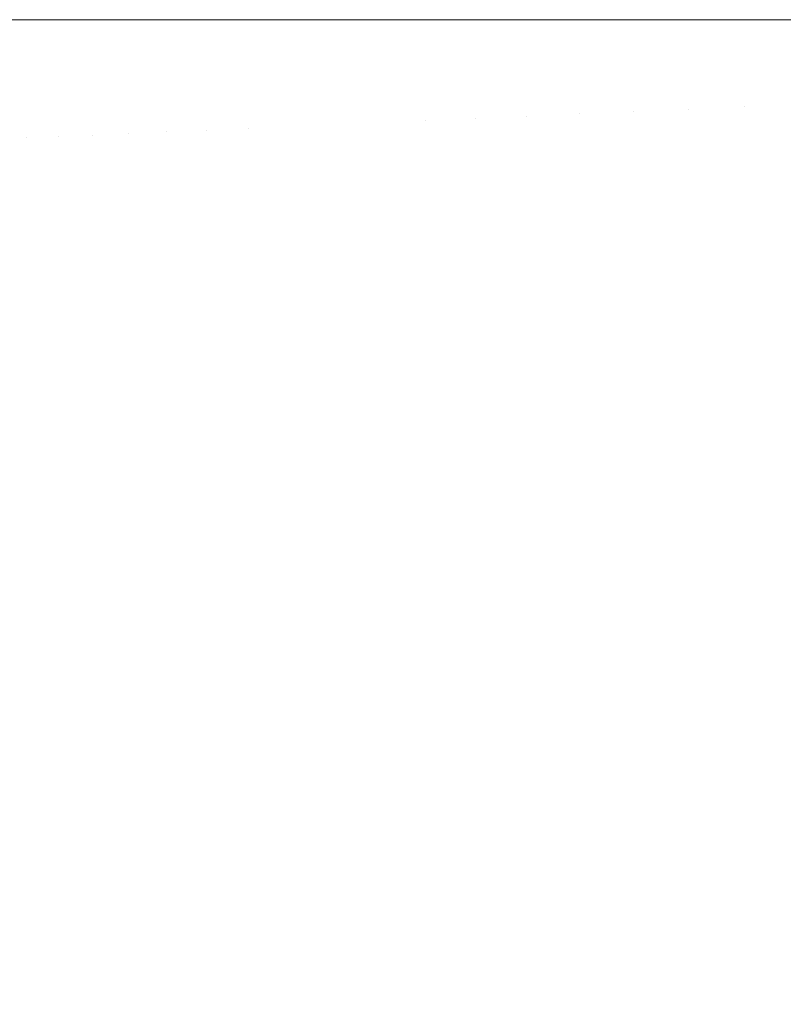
# Model space of a CAD drawing. Header units: centimetres. Extents: x -26 to 27.3, y -25.3 to -23.5.
# Tile 80 of 221: x -8.1037 to -8.0509, y -24.8274 to -24.7599. Entities that reach past the tile are written whole.
import ezdxf

# ---------------------------------------------------------------- set-up
doc = ezdxf.new("R2010")
doc.units = ezdxf.units.CM
doc.header["$LTSCALE"] = 2.54
doc.layers.add('Lucido design-1', color=7, linetype='Continuous')

# ---------------------------------------------------------------- blocks, each defined once
blk = doc.blocks.new('Gruppo-4-1')
at = {"color": 7, "linetype": 'Continuous', "lineweight": 9}
blk.add_3dface([(-25.917482, -23.559888, 1050.422055), (-25.917482, -25.159888, 1050.422055), (27.182518, -25.159888, 1050.422055), (27.182518, -23.559888, 1050.422055)], dxfattribs=at)
for points, invisible_edges in [([(-8.103218, -24.767997, 1049.973231), (-8.105253, -24.768086, 1049.969646), (-8.105432, -24.759888, 1049.969646), (-8.103686, -24.759888, 1049.97272)], 11), ([(-8.103686, -24.759888, 1049.97272), (-8.103395, -24.759888, 1049.973231), (-8.103218, -24.767997, 1049.973231)], 10), ([(-8.101035, -24.767902, 1049.976733), (-8.103218, -24.767997, 1049.973231), (-8.103395, -24.759888, 1049.973231), (-8.101485, -24.759888, 1049.976292)], 11), ([(-8.101485, -24.759888, 1049.976292), (-8.10121, -24.759888, 1049.976733), (-8.101035, -24.767902, 1049.976733)], 10), ([(-8.098708, -24.7678, 1049.980144), (-8.101035, -24.767902, 1049.976733), (-8.10121, -24.759888, 1049.976733), (-8.099134, -24.759888, 1049.979773)], 11), ([(-8.099134, -24.759888, 1049.979773), (-8.098881, -24.759888, 1049.980144), (-8.098708, -24.7678, 1049.980144)], 10), ([(-8.09624, -24.767693, 1049.983458), (-8.098708, -24.7678, 1049.980144), (-8.098881, -24.759888, 1049.980144), (-8.096636, -24.759888, 1049.983155)], 11), ([(-8.096636, -24.759888, 1049.983155), (-8.09641, -24.759888, 1049.983458), (-8.09624, -24.767693, 1049.983458)], 10), ([(-8.093635, -24.767579, 1049.986671), (-8.09624, -24.767693, 1049.983458), (-8.09641, -24.759888, 1049.983458), (-8.093996, -24.759888, 1049.986432)], 11), ([(-8.093996, -24.759888, 1049.986432), (-8.093803, -24.759888, 1049.986671), (-8.093635, -24.767579, 1049.986671)], 10), ([(-8.090897, -24.767459, 1049.989775), (-8.093635, -24.767579, 1049.986671), (-8.093803, -24.759888, 1049.986671), (-8.091217, -24.759888, 1049.989599)], 11), ([(-8.091217, -24.759888, 1049.989599), (-8.091062, -24.759888, 1049.989775), (-8.090897, -24.767459, 1049.989775)], 10), ([(-8.08803, -24.767334, 1049.992766), (-8.090897, -24.767459, 1049.989775), (-8.091062, -24.759888, 1049.989775), (-8.088305, -24.759888, 1049.992649)], 11), ([(-8.088305, -24.759888, 1049.992649), (-8.088193, -24.759888, 1049.992766), (-8.08803, -24.767334, 1049.992766)], 10), ([(-8.08803, -24.767334, 1049.992766), (-8.088193, -24.759888, 1049.992766), (-8.085655, -24.759888, 1049.995216), (-8.085495, -24.767224, 1049.995216)], 13), ([(-8.085495, -24.767224, 1049.995216), (-8.085655, -24.759888, 1049.995216), (-8.085257, -24.759888, 1049.995571)], 9), ([(-8.085257, -24.759888, 1049.995571), (-8.08256, -24.759888, 1049.997982), (-8.082403, -24.767089, 1049.997982), (-8.085495, -24.767224, 1049.995216)], 14), ([(-8.082403, -24.767089, 1049.997982), (-8.08256, -24.759888, 1049.997982), (-8.08209, -24.759888, 1049.998369)], 9), ([(-8.08209, -24.759888, 1049.998369), (-8.07935, -24.759888, 1050.00062), (-8.079195, -24.766949, 1050.00062), (-8.082403, -24.767089, 1049.997982)], 14), ([(-8.079195, -24.766949, 1050.00062), (-8.07935, -24.759888, 1050.00062), (-8.07882, -24.759888, 1050.001019)], 9), ([(-8.075879, -24.766804, 1050.003124), (-8.079195, -24.766949, 1050.00062), (-8.07882, -24.759888, 1050.001019), (-8.077021, -24.759888, 1050.002376)], 11), ([(-8.077021, -24.759888, 1050.002376), (-8.07603, -24.759888, 1050.003124), (-8.075879, -24.766804, 1050.003124)], 10), ([(-8.072458, -24.766654, 1050.00549), (-8.075879, -24.766804, 1050.003124), (-8.07603, -24.759888, 1050.003124), (-8.073564, -24.759888, 1050.004828)], 11), ([(-8.073564, -24.759888, 1050.004828), (-8.072605, -24.759888, 1050.00549), (-8.072458, -24.766654, 1050.00549)], 10), ([(-8.068938, -24.766501, 1050.007714), (-8.072458, -24.766654, 1050.00549), (-8.072605, -24.759888, 1050.00549), (-8.070002, -24.759888, 1050.007134)], 11), ([(-8.070002, -24.759888, 1050.007134), (-8.069082, -24.759888, 1050.007714), (-8.068938, -24.766501, 1050.007714)], 10), ([(-8.065326, -24.766343, 1050.009791), (-8.068938, -24.766501, 1050.007714), (-8.069082, -24.759888, 1050.007714), (-8.06634, -24.759888, 1050.009289)], 11), ([(-8.06634, -24.759888, 1050.009289), (-8.065467, -24.759888, 1050.009791), (-8.065326, -24.766343, 1050.009791)], 10), ([(-8.061627, -24.766181, 1050.011716), (-8.065326, -24.766343, 1050.009791), (-8.065467, -24.759888, 1050.009791), (-8.062586, -24.759888, 1050.011289)], 11), ([(-8.062586, -24.759888, 1050.011289), (-8.061764, -24.759888, 1050.011716), (-8.061627, -24.766181, 1050.011716)], 10), ([(-8.057847, -24.766016, 1050.013487), (-8.061627, -24.766181, 1050.011716), (-8.061764, -24.759888, 1050.011716), (-8.058744, -24.759888, 1050.01313)], 11), ([(-8.058744, -24.759888, 1050.01313), (-8.057981, -24.759888, 1050.013487), (-8.057847, -24.766016, 1050.013487)], 10), ([(-8.053994, -24.765848, 1050.0151), (-8.057847, -24.766016, 1050.013487), (-8.057981, -24.759888, 1050.013487), (-8.054823, -24.759888, 1050.014808)], 11), ([(-8.054823, -24.759888, 1050.014808), (-8.054124, -24.759888, 1050.0151), (-8.053994, -24.765848, 1050.0151)], 10), ([(-8.050072, -24.765677, 1050.016552), (-8.053994, -24.765848, 1050.0151), (-8.054124, -24.759888, 1050.0151), (-8.050828, -24.759888, 1050.016319)], 11), ([(-8.057446, -24.772133, 1050.013487), (-8.057847, -24.766016, 1050.013487), (-8.053994, -24.765848, 1050.0151), (-8.053604, -24.771797, 1050.0151)], 15), ([(-8.053604, -24.771797, 1050.0151), (-8.053994, -24.765848, 1050.0151), (-8.050072, -24.765677, 1050.016552), (-8.049694, -24.771455, 1050.016552)], 15), ([(-8.072015, -24.773408, 1050.00549), (-8.072458, -24.766654, 1050.00549), (-8.068938, -24.766501, 1050.007714), (-8.068505, -24.773101, 1050.007714)], 15), ([(-8.068505, -24.773101, 1050.007714), (-8.068938, -24.766501, 1050.007714), (-8.065326, -24.766343, 1050.009791), (-8.064904, -24.772786, 1050.009791)], 15), ([(-8.064904, -24.772786, 1050.009791), (-8.065326, -24.766343, 1050.009791), (-8.061627, -24.766181, 1050.011716), (-8.061215, -24.772463, 1050.011716)], 15), ([(-8.061215, -24.772463, 1050.011716), (-8.061627, -24.766181, 1050.011716), (-8.057847, -24.766016, 1050.013487), (-8.057446, -24.772133, 1050.013487)], 15), ([(-8.087543, -24.774766, 1049.992766), (-8.08803, -24.767334, 1049.992766), (-8.085495, -24.767224, 1049.995216), (-8.085015, -24.774545, 1049.995216)], 15), ([(-8.085015, -24.774545, 1049.995216), (-8.085495, -24.767224, 1049.995216), (-8.082403, -24.767089, 1049.997982), (-8.081932, -24.774275, 1049.997982)], 15), ([(-8.081932, -24.774275, 1049.997982), (-8.082403, -24.767089, 1049.997982), (-8.079195, -24.766949, 1050.00062), (-8.078734, -24.773996, 1050.00062)], 15), ([(-8.078734, -24.773996, 1050.00062), (-8.079195, -24.766949, 1050.00062), (-8.075879, -24.766804, 1050.003124), (-8.075426, -24.773706, 1050.003124)], 15), ([(-8.075426, -24.773706, 1050.003124), (-8.075879, -24.766804, 1050.003124), (-8.072458, -24.766654, 1050.00549), (-8.072015, -24.773408, 1050.00549)], 15), ([(-8.102687, -24.776091, 1049.973231), (-8.103218, -24.767997, 1049.973231), (-8.101035, -24.767902, 1049.976733), (-8.100511, -24.775901, 1049.976733)], 15), ([(-8.100511, -24.775901, 1049.976733), (-8.101035, -24.767902, 1049.976733), (-8.098708, -24.7678, 1049.980144), (-8.09819, -24.775698, 1049.980144)], 15), ([(-8.09819, -24.775698, 1049.980144), (-8.098708, -24.7678, 1049.980144), (-8.09624, -24.767693, 1049.983458), (-8.095729, -24.775483, 1049.983458)], 15), ([(-8.095729, -24.775483, 1049.983458), (-8.09624, -24.767693, 1049.983458), (-8.093635, -24.767579, 1049.986671), (-8.093132, -24.775255, 1049.986671)], 15), ([(-8.093132, -24.775255, 1049.986671), (-8.093635, -24.767579, 1049.986671), (-8.090897, -24.767459, 1049.989775), (-8.090401, -24.775016, 1049.989775)], 15), ([(-8.090401, -24.775016, 1049.989775), (-8.090897, -24.767459, 1049.989775), (-8.08803, -24.767334, 1049.992766), (-8.087543, -24.774766, 1049.992766)], 15), ([(-8.104716, -24.776269, 1049.969646), (-8.105253, -24.768086, 1049.969646), (-8.103218, -24.767997, 1049.973231), (-8.102687, -24.776091, 1049.973231)], 15), ([(-8.056779, -24.778227, 1050.013487), (-8.057446, -24.772133, 1050.013487), (-8.053604, -24.771797, 1050.0151), (-8.052955, -24.777723, 1050.0151)], 15), ([(-8.052955, -24.777723, 1050.0151), (-8.053604, -24.771797, 1050.0151), (-8.049694, -24.771455, 1050.016552), (-8.049063, -24.777211, 1050.016552)], 15), ([(-8.064201, -24.779204, 1050.009791), (-8.064904, -24.772786, 1050.009791), (-8.061215, -24.772463, 1050.011716), (-8.06053, -24.778721, 1050.011716)], 15), ([(-8.06053, -24.778721, 1050.011716), (-8.061215, -24.772463, 1050.011716), (-8.057446, -24.772133, 1050.013487), (-8.056779, -24.778227, 1050.013487)], 15), ([(-8.071278, -24.780136, 1050.00549), (-8.072015, -24.773408, 1050.00549), (-8.068505, -24.773101, 1050.007714), (-8.067785, -24.779676, 1050.007714)], 15), ([(-8.067785, -24.779676, 1050.007714), (-8.068505, -24.773101, 1050.007714), (-8.064904, -24.772786, 1050.009791), (-8.064201, -24.779204, 1050.009791)], 15), ([(-8.081147, -24.781435, 1049.997982), (-8.081932, -24.774275, 1049.997982), (-8.078734, -24.773996, 1050.00062), (-8.077965, -24.781016, 1050.00062)], 15), ([(-8.077965, -24.781016, 1050.00062), (-8.078734, -24.773996, 1050.00062), (-8.075426, -24.773706, 1050.003124), (-8.074673, -24.780583, 1050.003124)], 15), ([(-8.074673, -24.780583, 1050.003124), (-8.075426, -24.773706, 1050.003124), (-8.072015, -24.773408, 1050.00549), (-8.071278, -24.780136, 1050.00549)], 15), ([(-8.086732, -24.78217, 1049.992766), (-8.087543, -24.774766, 1049.992766), (-8.085015, -24.774545, 1049.995216), (-8.084216, -24.781839, 1049.995216)], 15), ([(-8.084216, -24.781839, 1049.995216), (-8.085015, -24.774545, 1049.995216), (-8.081932, -24.774275, 1049.997982), (-8.081147, -24.781435, 1049.997982)], 15), ([(-8.094879, -24.783243, 1049.983458), (-8.095729, -24.775483, 1049.983458), (-8.093132, -24.775255, 1049.986671), (-8.092294, -24.782902, 1049.986671)], 15), ([(-8.092294, -24.782902, 1049.986671), (-8.093132, -24.775255, 1049.986671), (-8.090401, -24.775016, 1049.989775), (-8.089577, -24.782545, 1049.989775)], 15), ([(-8.089577, -24.782545, 1049.989775), (-8.090401, -24.775016, 1049.989775), (-8.087543, -24.774766, 1049.992766), (-8.086732, -24.78217, 1049.992766)], 15), ([(-8.101804, -24.784154, 1049.973231), (-8.102687, -24.776091, 1049.973231), (-8.100511, -24.775901, 1049.976733), (-8.099638, -24.783869, 1049.976733)], 15), ([(-8.099638, -24.783869, 1049.976733), (-8.100511, -24.775901, 1049.976733), (-8.09819, -24.775698, 1049.980144), (-8.097329, -24.783565, 1049.980144)], 15), ([(-8.097329, -24.783565, 1049.980144), (-8.09819, -24.775698, 1049.980144), (-8.095729, -24.775483, 1049.983458), (-8.094879, -24.783243, 1049.983458)], 15), ([(-8.103824, -24.78442, 1049.969646), (-8.104716, -24.776269, 1049.969646), (-8.102687, -24.776091, 1049.973231), (-8.101804, -24.784154, 1049.973231)], 15), ([(-8.052048, -24.783616, 1050.0151), (-8.052955, -24.777723, 1050.0151), (-8.049063, -24.777211, 1050.016552), (-8.048182, -24.782934, 1050.016552)], 15), ([(-8.055847, -24.784285, 1050.013487), (-8.056779, -24.778227, 1050.013487), (-8.052955, -24.777723, 1050.0151), (-8.052048, -24.783616, 1050.0151)], 15), ([(-8.063218, -24.785585, 1050.009791), (-8.064201, -24.779204, 1050.009791), (-8.06053, -24.778721, 1050.011716), (-8.059572, -24.784942, 1050.011716)], 15), ([(-8.059572, -24.784942, 1050.011716), (-8.06053, -24.778721, 1050.011716), (-8.056779, -24.778227, 1050.013487), (-8.055847, -24.784285, 1050.013487)], 15), ([(-8.066779, -24.786213, 1050.007714), (-8.067785, -24.779676, 1050.007714), (-8.064201, -24.779204, 1050.009791), (-8.063218, -24.785585, 1050.009791)], 15), ([(-8.070249, -24.786825, 1050.00549), (-8.071278, -24.780136, 1050.00549), (-8.067785, -24.779676, 1050.007714), (-8.066779, -24.786213, 1050.007714)], 15), ([(-8.07689, -24.787996, 1050.00062), (-8.077965, -24.781016, 1050.00062), (-8.074673, -24.780583, 1050.003124), (-8.073621, -24.787419, 1050.003124)], 15), ([(-8.073621, -24.787419, 1050.003124), (-8.074673, -24.780583, 1050.003124), (-8.071278, -24.780136, 1050.00549), (-8.070249, -24.786825, 1050.00549)], 15), ([(-8.080052, -24.788553, 1049.997982), (-8.081147, -24.781435, 1049.997982), (-8.077965, -24.781016, 1050.00062), (-8.07689, -24.787996, 1050.00062)], 15), ([(-8.085599, -24.789532, 1049.992766), (-8.086732, -24.78217, 1049.992766), (-8.084216, -24.781839, 1049.995216), (-8.0831, -24.789091, 1049.995216)], 15), ([(-8.0831, -24.789091, 1049.995216), (-8.084216, -24.781839, 1049.995216), (-8.081147, -24.781435, 1049.997982), (-8.080052, -24.788553, 1049.997982)], 15), ([(-8.091124, -24.790506, 1049.986671), (-8.092294, -24.782902, 1049.986671), (-8.089577, -24.782545, 1049.989775), (-8.088425, -24.79003, 1049.989775)], 15), ([(-8.088425, -24.79003, 1049.989775), (-8.089577, -24.782545, 1049.989775), (-8.086732, -24.78217, 1049.992766), (-8.085599, -24.789532, 1049.992766)], 15), ([(-8.096125, -24.791388, 1049.980144), (-8.097329, -24.783565, 1049.980144), (-8.094879, -24.783243, 1049.983458), (-8.093692, -24.790959, 1049.983458)], 15), ([(-8.093692, -24.790959, 1049.983458), (-8.094879, -24.783243, 1049.983458), (-8.092294, -24.782902, 1049.986671), (-8.091124, -24.790506, 1049.986671)], 15), ([(-8.050885, -24.789463, 1050.0151), (-8.052048, -24.783616, 1050.0151), (-8.048182, -24.782934, 1050.016552), (-8.047053, -24.788613, 1050.016552)], 15), ([(-8.10057, -24.792171, 1049.973231), (-8.101804, -24.784154, 1049.973231), (-8.099638, -24.783869, 1049.976733), (-8.098419, -24.791792, 1049.976733)], 15), ([(-8.098419, -24.791792, 1049.976733), (-8.099638, -24.783869, 1049.976733), (-8.097329, -24.783565, 1049.980144), (-8.096125, -24.791388, 1049.980144)], 15), ([(-8.054651, -24.790298, 1050.013487), (-8.055847, -24.784285, 1050.013487), (-8.052048, -24.783616, 1050.0151), (-8.050885, -24.789463, 1050.0151)], 15), ([(-8.104433, -24.792853, 1049.965983), (-8.105693, -24.784666, 1049.965983), (-8.103824, -24.78442, 1049.969646), (-8.102576, -24.792525, 1049.969646)], 15), ([(-8.102576, -24.792525, 1049.969646), (-8.103824, -24.78442, 1049.969646), (-8.101804, -24.784154, 1049.973231), (-8.10057, -24.792171, 1049.973231)], 15), ([(-8.058344, -24.791116, 1050.011716), (-8.059572, -24.784942, 1050.011716), (-8.055847, -24.784285, 1050.013487), (-8.054651, -24.790298, 1050.013487)], 15), ([(-8.061959, -24.791918, 1050.009791), (-8.063218, -24.785585, 1050.009791), (-8.059572, -24.784942, 1050.011716), (-8.058344, -24.791116, 1050.011716)], 15), ([(-8.065489, -24.7927, 1050.007714), (-8.066779, -24.786213, 1050.007714), (-8.063218, -24.785585, 1050.009791), (-8.061959, -24.791918, 1050.009791)], 15), ([(-8.072271, -24.794204, 1050.003124), (-8.073621, -24.787419, 1050.003124), (-8.070249, -24.786825, 1050.00549), (-8.068928, -24.793463, 1050.00549)], 15), ([(-8.068928, -24.793463, 1050.00549), (-8.070249, -24.786825, 1050.00549), (-8.066779, -24.786213, 1050.007714), (-8.065489, -24.7927, 1050.007714)], 15), ([(-8.075513, -24.794923, 1050.00062), (-8.07689, -24.787996, 1050.00062), (-8.073621, -24.787419, 1050.003124), (-8.072271, -24.794204, 1050.003124)], 15), ([(-8.078647, -24.795617, 1049.997982), (-8.080052, -24.788553, 1049.997982), (-8.07689, -24.787996, 1050.00062), (-8.075513, -24.794923, 1050.00062)], 15), ([(-8.081669, -24.796287, 1049.995216), (-8.0831, -24.789091, 1049.995216), (-8.080052, -24.788553, 1049.997982), (-8.078647, -24.795617, 1049.997982)], 15), ([(-8.049468, -24.795253, 1050.0151), (-8.050885, -24.789463, 1050.0151), (-8.047053, -24.788613, 1050.016552), (-8.045676, -24.794238, 1050.016552)], 15), ([(-8.084146, -24.796837, 1049.992766), (-8.085599, -24.789532, 1049.992766), (-8.0831, -24.789091, 1049.995216), (-8.081669, -24.796287, 1049.995216)], 15), ([(-8.053194, -24.796252, 1050.013487), (-8.054651, -24.790298, 1050.013487), (-8.050885, -24.789463, 1050.0151), (-8.049468, -24.795253, 1050.0151)], 15), ([(-8.089623, -24.798051, 1049.986671), (-8.091124, -24.790506, 1049.986671), (-8.088425, -24.79003, 1049.989775), (-8.086947, -24.797458, 1049.989775)], 15), ([(-8.086947, -24.797458, 1049.989775), (-8.088425, -24.79003, 1049.989775), (-8.085599, -24.789532, 1049.992766), (-8.084146, -24.796837, 1049.992766)], 15), ([(-8.092169, -24.798615, 1049.983458), (-8.093692, -24.790959, 1049.983458), (-8.091124, -24.790506, 1049.986671), (-8.089623, -24.798051, 1049.986671)], 15), ([(-8.056848, -24.797231, 1050.011716), (-8.058344, -24.791116, 1050.011716), (-8.054651, -24.790298, 1050.013487), (-8.053194, -24.796252, 1050.013487)], 15), ([(-8.096855, -24.799654, 1049.976733), (-8.098419, -24.791792, 1049.976733), (-8.096125, -24.791388, 1049.980144), (-8.094581, -24.79915, 1049.980144)], 15), ([(-8.094581, -24.79915, 1049.980144), (-8.096125, -24.791388, 1049.980144), (-8.093692, -24.790959, 1049.983458), (-8.092169, -24.798615, 1049.983458)], 15), ([(-8.060424, -24.798189, 1050.009791), (-8.061959, -24.791918, 1050.009791), (-8.058344, -24.791116, 1050.011716), (-8.056848, -24.797231, 1050.011716)], 15), ([(-8.100976, -24.800568, 1049.969646), (-8.102576, -24.792525, 1049.969646), (-8.10057, -24.792171, 1049.973231), (-8.098988, -24.800127, 1049.973231)], 15), ([(-8.098988, -24.800127, 1049.973231), (-8.10057, -24.792171, 1049.973231), (-8.098419, -24.791792, 1049.976733), (-8.096855, -24.799654, 1049.976733)], 15), ([(-8.063917, -24.799125, 1050.007714), (-8.065489, -24.7927, 1050.007714), (-8.061959, -24.791918, 1050.009791), (-8.060424, -24.798189, 1050.009791)], 15), ([(-8.104508, -24.801351, 1049.962249), (-8.106139, -24.793153, 1049.962249), (-8.104433, -24.792853, 1049.965983), (-8.102817, -24.800976, 1049.965983)], 15), ([(-8.102817, -24.800976, 1049.965983), (-8.104433, -24.792853, 1049.965983), (-8.102576, -24.792525, 1049.969646), (-8.100976, -24.800568, 1049.969646)], 15), ([(-8.06732, -24.800037, 1050.00549), (-8.068928, -24.793463, 1050.00549), (-8.065489, -24.7927, 1050.007714), (-8.063917, -24.799125, 1050.007714)], 15), ([(-8.070627, -24.800923, 1050.003124), (-8.072271, -24.794204, 1050.003124), (-8.068928, -24.793463, 1050.00549), (-8.06732, -24.800037, 1050.00549)], 15), ([(-8.073834, -24.801782, 1050.00062), (-8.075513, -24.794923, 1050.00062), (-8.072271, -24.794204, 1050.003124), (-8.070627, -24.800923, 1050.003124)], 15), ([(-8.076935, -24.802613, 1049.997982), (-8.078647, -24.795617, 1049.997982), (-8.075513, -24.794923, 1050.00062), (-8.073834, -24.801782, 1050.00062)], 15), ([(-8.051478, -24.802137, 1050.013487), (-8.053194, -24.796252, 1050.013487), (-8.049468, -24.795253, 1050.0151), (-8.0478, -24.800977, 1050.0151)], 15), ([(-8.079925, -24.803414, 1049.995216), (-8.081669, -24.796287, 1049.995216), (-8.078647, -24.795617, 1049.997982), (-8.076935, -24.802613, 1049.997982)], 15), ([(-8.055086, -24.803274, 1050.011716), (-8.056848, -24.797231, 1050.011716), (-8.053194, -24.796252, 1050.013487), (-8.051478, -24.802137, 1050.013487)], 15), ([(-8.085147, -24.804814, 1049.989775), (-8.086947, -24.797458, 1049.989775), (-8.084146, -24.796837, 1049.992766), (-8.082376, -24.804071, 1049.992766)], 15), ([(-8.082376, -24.804071, 1049.992766), (-8.084146, -24.796837, 1049.992766), (-8.081669, -24.796287, 1049.995216), (-8.079925, -24.803414, 1049.995216)], 15), ([(-8.087795, -24.805523, 1049.986671), (-8.089623, -24.798051, 1049.986671), (-8.086947, -24.797458, 1049.989775), (-8.085147, -24.804814, 1049.989775)], 15), ([(-8.058617, -24.804388, 1050.009791), (-8.060424, -24.798189, 1050.009791), (-8.056848, -24.797231, 1050.011716), (-8.055086, -24.803274, 1050.011716)], 15), ([(-8.090313, -24.806198, 1049.983458), (-8.092169, -24.798615, 1049.983458), (-8.089623, -24.798051, 1049.986671), (-8.087795, -24.805523, 1049.986671)], 15), ([(-8.062066, -24.805475, 1050.007714), (-8.063917, -24.799125, 1050.007714), (-8.060424, -24.798189, 1050.009791), (-8.058617, -24.804388, 1050.009791)], 15), ([(-8.0927, -24.806837, 1049.980144), (-8.094581, -24.79915, 1049.980144), (-8.092169, -24.798615, 1049.983458), (-8.090313, -24.806198, 1049.983458)], 15), ([(-8.09706, -24.808006, 1049.973231), (-8.098988, -24.800127, 1049.973231), (-8.096855, -24.799654, 1049.976733), (-8.09495, -24.80744, 1049.976733)], 15), ([(-8.09495, -24.80744, 1049.976733), (-8.096855, -24.799654, 1049.976733), (-8.094581, -24.79915, 1049.980144), (-8.0927, -24.806837, 1049.980144)], 15), ([(-8.065426, -24.806534, 1050.00549), (-8.06732, -24.800037, 1050.00549), (-8.063917, -24.799125, 1050.007714), (-8.062066, -24.805475, 1050.007714)], 15), ([(-8.099027, -24.808533, 1049.969646), (-8.100976, -24.800568, 1049.969646), (-8.098988, -24.800127, 1049.973231), (-8.09706, -24.808006, 1049.973231)], 15), ([(-8.068692, -24.807564, 1050.003124), (-8.070627, -24.800923, 1050.003124), (-8.06732, -24.800037, 1050.00549), (-8.065426, -24.806534, 1050.00549)], 15), ([(-8.102521, -24.809469, 1049.962249), (-8.104508, -24.801351, 1049.962249), (-8.102817, -24.800976, 1049.965983), (-8.100849, -24.809021, 1049.965983)], 15), ([(-8.100849, -24.809021, 1049.965983), (-8.102817, -24.800976, 1049.965983), (-8.100976, -24.800568, 1049.969646), (-8.099027, -24.808533, 1049.969646)], 15), ([(-8.071858, -24.808562, 1050.00062), (-8.073834, -24.801782, 1050.00062), (-8.070627, -24.800923, 1050.003124), (-8.068692, -24.807564, 1050.003124)], 15), ([(-8.049508, -24.807941, 1050.013487), (-8.051478, -24.802137, 1050.013487), (-8.0478, -24.800977, 1050.0151), (-8.045883, -24.806622, 1050.0151)], 15), ([(-8.104043, -24.809877, 1049.95845), (-8.106046, -24.801692, 1049.95845), (-8.104508, -24.801351, 1049.962249), (-8.102521, -24.809469, 1049.962249)], 15), ([(-8.074919, -24.809528, 1049.997982), (-8.076935, -24.802613, 1049.997982), (-8.073834, -24.801782, 1050.00062), (-8.071858, -24.808562, 1050.00062)], 15), ([(-8.053063, -24.809235, 1050.011716), (-8.055086, -24.803274, 1050.011716), (-8.051478, -24.802137, 1050.013487), (-8.049508, -24.807941, 1050.013487)], 15), ([(-8.077871, -24.810459, 1049.995216), (-8.079925, -24.803414, 1049.995216), (-8.076935, -24.802613, 1049.997982), (-8.074919, -24.809528, 1049.997982)], 15), ([(-8.080292, -24.811222, 1049.992766), (-8.082376, -24.804071, 1049.992766), (-8.079925, -24.803414, 1049.995216), (-8.077871, -24.810459, 1049.995216)], 15), ([(-8.056542, -24.810502, 1050.009791), (-8.058617, -24.804388, 1050.009791), (-8.055086, -24.803274, 1050.011716), (-8.053063, -24.809235, 1050.011716)], 15), ([(-8.083028, -24.812084, 1049.989775), (-8.085147, -24.804814, 1049.989775), (-8.082376, -24.804071, 1049.992766), (-8.080292, -24.811222, 1049.992766)], 15), ([(-8.085642, -24.812909, 1049.986671), (-8.087795, -24.805523, 1049.986671), (-8.085147, -24.804814, 1049.989775), (-8.083028, -24.812084, 1049.989775)], 15), ([(-8.05994, -24.811738, 1050.007714), (-8.062066, -24.805475, 1050.007714), (-8.058617, -24.804388, 1050.009791), (-8.056542, -24.810502, 1050.009791)], 15), ([(-8.088129, -24.813693, 1049.983458), (-8.090313, -24.806198, 1049.983458), (-8.087795, -24.805523, 1049.986671), (-8.085642, -24.812909, 1049.986671)], 15), ([(-8.06325, -24.812943, 1050.00549), (-8.065426, -24.806534, 1050.00549), (-8.062066, -24.805475, 1050.007714), (-8.05994, -24.811738, 1050.007714)], 15), ([(-8.090485, -24.814436, 1049.980144), (-8.0927, -24.806837, 1049.980144), (-8.090313, -24.806198, 1049.983458), (-8.088129, -24.813693, 1049.983458)], 15), ([(-8.092707, -24.815136, 1049.976733), (-8.09495, -24.80744, 1049.976733), (-8.0927, -24.806837, 1049.980144), (-8.090485, -24.814436, 1049.980144)], 15), ([(-8.066468, -24.814114, 1050.003124), (-8.068692, -24.807564, 1050.003124), (-8.065426, -24.806534, 1050.00549), (-8.06325, -24.812943, 1050.00549)], 15), ([(-8.09479, -24.815793, 1049.973231), (-8.09706, -24.808006, 1049.973231), (-8.09495, -24.80744, 1049.976733), (-8.092707, -24.815136, 1049.976733)], 15), ([(-8.069588, -24.81525, 1050.00062), (-8.071858, -24.808562, 1050.00062), (-8.068692, -24.807564, 1050.003124), (-8.066468, -24.814114, 1050.003124)], 15), ([(-8.096733, -24.816405, 1049.969646), (-8.099027, -24.808533, 1049.969646), (-8.09706, -24.808006, 1049.973231), (-8.09479, -24.815793, 1049.973231)], 15), ([(-8.050781, -24.815102, 1050.011716), (-8.053063, -24.809235, 1050.011716), (-8.049508, -24.807941, 1050.013487), (-8.047286, -24.813655, 1050.013487)], 15), ([(-8.100183, -24.817493, 1049.962249), (-8.102521, -24.809469, 1049.962249), (-8.100849, -24.809021, 1049.965983), (-8.098531, -24.816973, 1049.965983)], 15), ([(-8.098531, -24.816973, 1049.965983), (-8.100849, -24.809021, 1049.965983), (-8.099027, -24.808533, 1049.969646), (-8.096733, -24.816405, 1049.969646)], 15), ([(-8.072604, -24.816348, 1049.997982), (-8.074919, -24.809528, 1049.997982), (-8.071858, -24.808562, 1050.00062), (-8.069588, -24.81525, 1050.00062)], 15), ([(-8.101685, -24.817967, 1049.95845), (-8.104043, -24.809877, 1049.95845), (-8.102521, -24.809469, 1049.962249), (-8.100183, -24.817493, 1049.962249)], 15), ([(-8.075513, -24.817407, 1049.995216), (-8.077871, -24.810459, 1049.995216), (-8.074919, -24.809528, 1049.997982), (-8.072604, -24.816348, 1049.997982)], 15), ([(-8.054202, -24.816519, 1050.009791), (-8.056542, -24.810502, 1050.009791), (-8.053063, -24.809235, 1050.011716), (-8.050781, -24.815102, 1050.011716)], 15), ([(-8.104234, -24.818771, 1049.950684), (-8.106624, -24.810569, 1049.950684), (-8.105411, -24.810243, 1049.954592), (-8.103036, -24.818393, 1049.954592)], 15), ([(-8.103036, -24.818393, 1049.954592), (-8.105411, -24.810243, 1049.954592), (-8.104043, -24.809877, 1049.95845), (-8.101685, -24.817967, 1049.95845)], 15), ([(-8.077898, -24.818274, 1049.992766), (-8.080292, -24.811222, 1049.992766), (-8.077871, -24.810459, 1049.995216), (-8.075513, -24.817407, 1049.995216)], 15), ([(-8.057542, -24.817903, 1050.007714), (-8.05994, -24.811738, 1050.007714), (-8.056542, -24.810502, 1050.009791), (-8.054202, -24.816519, 1050.009791)], 15), ([(-8.080594, -24.819256, 1049.989775), (-8.083028, -24.812084, 1049.989775), (-8.080292, -24.811222, 1049.992766), (-8.077898, -24.818274, 1049.992766)], 15), ([(-8.060797, -24.819251, 1050.00549), (-8.06325, -24.812943, 1050.00549), (-8.05994, -24.811738, 1050.007714), (-8.057542, -24.817903, 1050.007714)], 15), ([(-8.083169, -24.820193, 1049.986671), (-8.085642, -24.812909, 1049.986671), (-8.083028, -24.812084, 1049.989775), (-8.080594, -24.819256, 1049.989775)], 15), ([(-8.085619, -24.821085, 1049.983458), (-8.088129, -24.813693, 1049.983458), (-8.085642, -24.812909, 1049.986671), (-8.083169, -24.820193, 1049.986671)], 15), ([(-8.063961, -24.820561, 1050.003124), (-8.066468, -24.814114, 1050.003124), (-8.06325, -24.812943, 1050.00549), (-8.060797, -24.819251, 1050.00549)], 15), ([(-8.087941, -24.82193, 1049.980144), (-8.090485, -24.814436, 1049.980144), (-8.088129, -24.813693, 1049.983458), (-8.085619, -24.821085, 1049.983458)], 15), ([(-8.09013, -24.822727, 1049.976733), (-8.092707, -24.815136, 1049.976733), (-8.090485, -24.814436, 1049.980144), (-8.087941, -24.82193, 1049.980144)], 15), ([(-8.067028, -24.821832, 1050.00062), (-8.069588, -24.81525, 1050.00062), (-8.066468, -24.814114, 1050.003124), (-8.063961, -24.820561, 1050.003124)], 15), ([(-8.092183, -24.823474, 1049.973231), (-8.09479, -24.815793, 1049.973231), (-8.092707, -24.815136, 1049.976733), (-8.09013, -24.822727, 1049.976733)], 15), ([(-8.051602, -24.822429, 1050.009791), (-8.054202, -24.816519, 1050.009791), (-8.050781, -24.815102, 1050.011716), (-8.048246, -24.820864, 1050.011716)], 15), ([(-8.094097, -24.824171, 1049.969646), (-8.096733, -24.816405, 1049.969646), (-8.09479, -24.815793, 1049.973231), (-8.092183, -24.823474, 1049.973231)], 15), ([(-8.069994, -24.82306, 1049.997982), (-8.072604, -24.816348, 1049.997982), (-8.069588, -24.81525, 1050.00062), (-8.067028, -24.821832, 1050.00062)], 15), ([(-8.095869, -24.824815, 1049.965983), (-8.098531, -24.816973, 1049.965983), (-8.096733, -24.816405, 1049.969646), (-8.094097, -24.824171, 1049.969646)], 15), ([(-8.072854, -24.824245, 1049.995216), (-8.075513, -24.817407, 1049.995216), (-8.072604, -24.816348, 1049.997982), (-8.069994, -24.82306, 1049.997982)], 15), ([(-8.054879, -24.823957, 1050.007714), (-8.057542, -24.817903, 1050.007714), (-8.054202, -24.816519, 1050.009791), (-8.051602, -24.822429, 1050.009791)], 15), ([(-8.097496, -24.825408, 1049.962249), (-8.100183, -24.817493, 1049.962249), (-8.098531, -24.816973, 1049.965983), (-8.095869, -24.824815, 1049.965983)], 15), ([(-8.098976, -24.825946, 1049.95845), (-8.101685, -24.817967, 1049.95845), (-8.100183, -24.817493, 1049.962249), (-8.097496, -24.825408, 1049.962249)], 15), ([(-8.075198, -24.825216, 1049.992766), (-8.077898, -24.818274, 1049.992766), (-8.075513, -24.817407, 1049.995216), (-8.072854, -24.824245, 1049.995216)], 15), ([(-8.101488, -24.826861, 1049.950684), (-8.104234, -24.818771, 1049.950684), (-8.103036, -24.818393, 1049.954592), (-8.100307, -24.826431, 1049.954592)], 15), ([(-8.100307, -24.826431, 1049.954592), (-8.103036, -24.818393, 1049.954592), (-8.101685, -24.817967, 1049.95845), (-8.098976, -24.825946, 1049.95845)], 15), ([(-8.077849, -24.826314, 1049.989775), (-8.080594, -24.819256, 1049.989775), (-8.077898, -24.818274, 1049.992766), (-8.075198, -24.825216, 1049.992766)], 15), ([(-8.058071, -24.825446, 1050.00549), (-8.060797, -24.819251, 1050.00549), (-8.057542, -24.817903, 1050.007714), (-8.054879, -24.823957, 1050.007714)], 15), ([(-8.103389, -24.827552, 1049.942739), (-8.106163, -24.819379, 1049.942739), (-8.105277, -24.819099, 1049.94673), (-8.102515, -24.827234, 1049.94673)], 15), ([(-8.102515, -24.827234, 1049.94673), (-8.105277, -24.819099, 1049.94673), (-8.104234, -24.818771, 1049.950684), (-8.101488, -24.826861, 1049.950684)], 15), ([(-8.104107, -24.827814, 1049.938716), (-8.106892, -24.819609, 1049.938716), (-8.106163, -24.819379, 1049.942739), (-8.103389, -24.827552, 1049.942739)], 15), ([(-8.080381, -24.827363, 1049.986671), (-8.083169, -24.820193, 1049.986671), (-8.080594, -24.819256, 1049.989775), (-8.077849, -24.826314, 1049.989775)], 15), ([(-8.061175, -24.826893, 1050.003124), (-8.063961, -24.820561, 1050.003124), (-8.060797, -24.819251, 1050.00549), (-8.058071, -24.825446, 1050.00549)], 15), ([(-8.08279, -24.828361, 1049.983458), (-8.085619, -24.821085, 1049.983458), (-8.083169, -24.820193, 1049.986671), (-8.080381, -24.827363, 1049.986671)], 15), ([(-8.064184, -24.828296, 1050.00062), (-8.067028, -24.821832, 1050.00062), (-8.063961, -24.820561, 1050.003124), (-8.061175, -24.826893, 1050.003124)], 15), ([(-8.085072, -24.829306, 1049.980144), (-8.087941, -24.82193, 1049.980144), (-8.085619, -24.821085, 1049.983458), (-8.08279, -24.828361, 1049.983458)], 15), ([(-8.048746, -24.82822, 1050.009791), (-8.051602, -24.822429, 1050.009791), (-8.048246, -24.820864, 1050.011716), (-8.045462, -24.82651, 1050.011716)], 15), ([(-8.087225, -24.830198, 1049.976733), (-8.09013, -24.822727, 1049.976733), (-8.087941, -24.82193, 1049.980144), (-8.085072, -24.829306, 1049.980144)], 15), ([(-8.067093, -24.829653, 1049.997982), (-8.069994, -24.82306, 1049.997982), (-8.067028, -24.821832, 1050.00062), (-8.064184, -24.828296, 1050.00062)], 15), ([(-8.051953, -24.829889, 1050.007714), (-8.054879, -24.823957, 1050.007714), (-8.051602, -24.822429, 1050.009791), (-8.048746, -24.82822, 1050.009791)], 15), ([(-8.089243, -24.831034, 1049.973231), (-8.092183, -24.823474, 1049.973231), (-8.09013, -24.822727, 1049.976733), (-8.087225, -24.830198, 1049.976733)], 15), ([(-8.069899, -24.830961, 1049.995216), (-8.072854, -24.824245, 1049.995216), (-8.069994, -24.82306, 1049.997982), (-8.067093, -24.829653, 1049.997982)], 15), ([(-8.091125, -24.831813, 1049.969646), (-8.094097, -24.824171, 1049.969646), (-8.092183, -24.823474, 1049.973231), (-8.089243, -24.831034, 1049.973231)], 15), ([(-8.055078, -24.831516, 1050.00549), (-8.058071, -24.825446, 1050.00549), (-8.054879, -24.823957, 1050.007714), (-8.051953, -24.829889, 1050.007714)], 15), ([(-8.092867, -24.832535, 1049.965983), (-8.095869, -24.824815, 1049.965983), (-8.094097, -24.824171, 1049.969646), (-8.091125, -24.831813, 1049.969646)], 15), ([(-8.072198, -24.832033, 1049.992766), (-8.075198, -24.825216, 1049.992766), (-8.072854, -24.824245, 1049.995216), (-8.069899, -24.830961, 1049.995216)], 15), ([(-8.094467, -24.833197, 1049.962249), (-8.097496, -24.825408, 1049.962249), (-8.095869, -24.824815, 1049.965983), (-8.092867, -24.832535, 1049.965983)], 15), ([(-8.074799, -24.833246, 1049.989775), (-8.077849, -24.826314, 1049.989775), (-8.075198, -24.825216, 1049.992766), (-8.072198, -24.832033, 1049.992766)], 15), ([(-8.097231, -24.834342, 1049.954592), (-8.100307, -24.826431, 1049.954592), (-8.098976, -24.825946, 1049.95845), (-8.095922, -24.8338, 1049.95845)], 15), ([(-8.095922, -24.8338, 1049.95845), (-8.098976, -24.825946, 1049.95845), (-8.097496, -24.825408, 1049.962249), (-8.094467, -24.833197, 1049.962249)], 15), ([(-8.058115, -24.833097, 1050.003124), (-8.061175, -24.826893, 1050.003124), (-8.058071, -24.825446, 1050.00549), (-8.055078, -24.831516, 1050.00549)], 15), ([(-8.098391, -24.834823, 1049.950684), (-8.101488, -24.826861, 1049.950684), (-8.100307, -24.826431, 1049.954592), (-8.097231, -24.834342, 1049.954592)], 15), ([(-8.077283, -24.834404, 1049.986671), (-8.080381, -24.827363, 1049.986671), (-8.077849, -24.826314, 1049.989775), (-8.074799, -24.833246, 1049.989775)], 15), ([(-8.10026, -24.835597, 1049.942739), (-8.103389, -24.827552, 1049.942739), (-8.102515, -24.827234, 1049.94673), (-8.099401, -24.835241, 1049.94673)], 15), ([(-8.099401, -24.835241, 1049.94673), (-8.102515, -24.827234, 1049.94673), (-8.101488, -24.826861, 1049.950684), (-8.098391, -24.834823, 1049.950684)], 15), ([(-8.06106, -24.83463, 1050.00062), (-8.064184, -24.828296, 1050.00062), (-8.061175, -24.826893, 1050.003124), (-8.058115, -24.833097, 1050.003124)], 15), ([(-8.079646, -24.835506, 1049.983458), (-8.08279, -24.828361, 1049.983458), (-8.080381, -24.827363, 1049.986671), (-8.077283, -24.834404, 1049.986671)], 15)]:
    blk.add_3dface(points, dxfattribs=dict(at, invisible_edges=invisible_edges))

msp = doc.modelspace()

# ---------------------------------------------------------------- block references
at = {"layer": 'Lucido design-1', "color": 7}
msp.add_blockref('Gruppo-4-1', (0, 0), dxfattribs=at)

doc.saveas('drawing.dxf')
